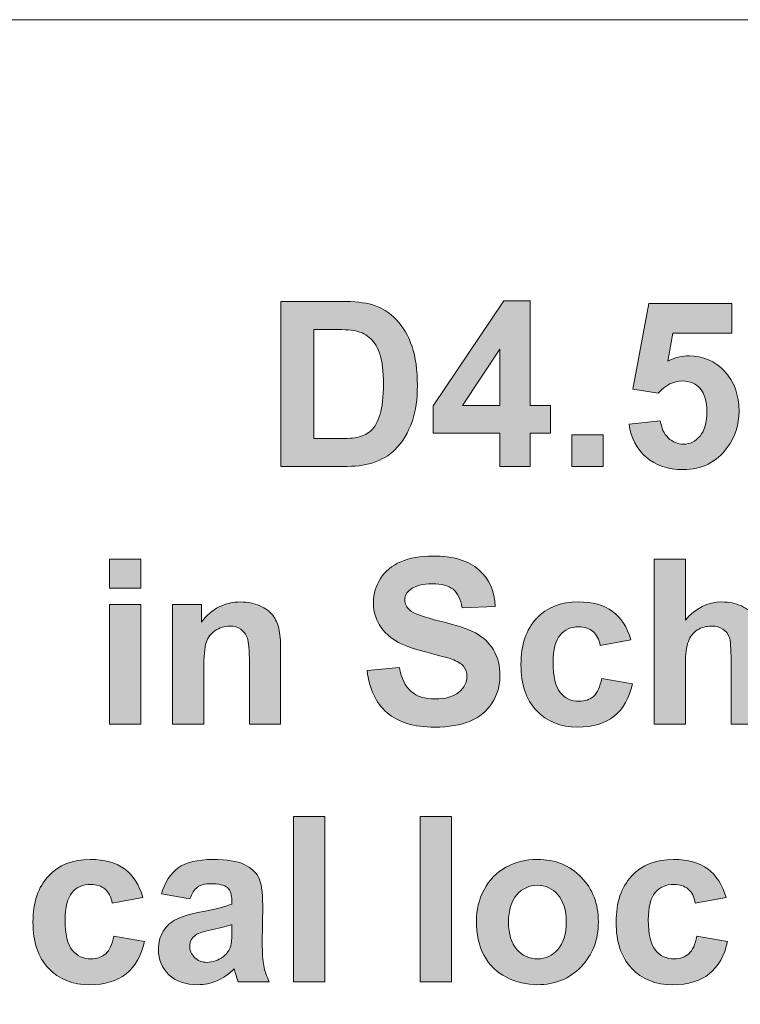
# Model space of a CAD drawing. Header units: millimetres. Extents: x 4 to 594, y -297 to -6.
# Tile 16 of 134: x 177 to 190, y -279 to -261. Entities that reach past the tile are written whole.
import ezdxf

# ---------------------------------------------------------------- set-up
doc = ezdxf.new("R2010")
doc.units = ezdxf.units.MM
doc.header["$MEASUREMENT"] = 0
doc.layers.add('Layer 1', color=7, linetype='Continuous', lineweight=0)

# ---------------------------------------------------------------- blocks, each defined once
blk = doc.blocks.new('Block_14')
at = {"layer": 'Layer 1', "true_color": 0x2c2a29, "transparency": 33554687}
h = blk.add_hatch(color=250, dxfattribs=at)
edge = h.paths.add_edge_path()
edge.add_spline(control_points=[(182.021, -266.834), (182.021, -266.834), (182.021, -268.841), (182.021, -268.841), (182.021, -268.841), (182.471, -268.841), (182.471, -268.841), (182.64, -268.841), (182.761, -268.831), (182.836, -268.812), (182.934, -268.787), (183.015, -268.745), (183.079, -268.686), (183.144, -268.626), (183.197, -268.529), (183.237, -268.394), (183.279, -268.258), (183.299, -268.072), (183.299, -267.838), (183.299, -267.604), (183.279, -267.425), (183.237, -267.299), (183.197, -267.174), (183.14, -267.076), (183.066, -267.006), (182.993, -266.936), (182.9, -266.888), (182.787, -266.863), (182.703, -266.844), (182.538, -266.834), (182.292, -266.834), (182.292, -266.834), (182.021, -266.834), (182.021, -266.834)], knot_values=[0, 0, 0, 0, 1, 1, 1, 2, 2, 2, 3, 3, 3, 4, 4, 4, 5, 5, 5, 6, 6, 6, 7, 7, 7, 8, 8, 8, 9, 9, 9, 10, 10, 10, 11, 11, 11, 11], degree=3, periodic=0)
edge = h.paths.add_edge_path()
edge.add_spline(control_points=[(181.413, -266.322), (181.413, -266.322), (182.518, -266.322), (182.518, -266.322), (182.767, -266.322), (182.957, -266.341), (183.088, -266.38), (183.263, -266.432), (183.414, -266.525), (183.539, -266.659), (183.665, -266.793), (183.76, -266.956), (183.825, -267.15), (183.89, -267.344), (183.923, -267.583), (183.923, -267.866), (183.923, -268.116), (183.892, -268.331), (183.831, -268.511), (183.756, -268.732), (183.649, -268.911), (183.51, -269.047), (183.406, -269.151), (183.264, -269.231), (183.086, -269.289), (182.952, -269.332), (182.774, -269.353), (182.551, -269.353), (182.551, -269.353), (181.413, -269.353), (181.413, -269.353), (181.413, -269.353), (181.413, -266.322), (181.413, -266.322), (181.413, -266.322), (181.413, -266.322), (181.413, -266.322)], knot_values=[0, 0, 0, 0, 1, 1, 1, 2, 2, 2, 3, 3, 3, 4, 4, 4, 5, 5, 5, 6, 6, 6, 7, 7, 7, 8, 8, 8, 9, 9, 9, 10, 10, 10, 11, 11, 11, 12, 12, 12, 12], degree=3, periodic=0)
h = blk.add_hatch(color=250, dxfattribs=at)
edge = h.paths.add_edge_path()
edge.add_spline(control_points=[(185.437, -268.235), (185.437, -268.235), (185.437, -267.2), (185.437, -267.2), (185.437, -267.2), (184.751, -268.235), (184.751, -268.235), (184.751, -268.235), (185.437, -268.235), (185.437, -268.235)], knot_values=[0, 0, 0, 0, 1, 1, 1, 2, 2, 2, 3, 3, 3, 3], degree=3, periodic=0)
edge = h.paths.add_edge_path()
edge.add_spline(control_points=[(185.437, -269.353), (185.437, -269.353), (185.437, -268.743), (185.437, -268.743), (185.437, -268.743), (184.213, -268.743), (184.213, -268.743), (184.213, -268.743), (184.213, -268.238), (184.213, -268.238), (184.213, -268.238), (185.51, -266.309), (185.51, -266.309), (185.51, -266.309), (185.994, -266.309), (185.994, -266.309), (185.994, -266.309), (185.994, -268.235), (185.994, -268.235), (185.994, -268.235), (186.367, -268.235), (186.367, -268.235), (186.367, -268.235), (186.367, -268.743), (186.367, -268.743), (186.367, -268.743), (185.994, -268.743), (185.994, -268.743), (185.994, -268.743), (185.994, -269.353), (185.994, -269.353), (185.994, -269.353), (185.437, -269.353), (185.437, -269.353), (185.437, -269.353), (185.437, -269.353), (185.437, -269.353)], knot_values=[0, 0, 0, 0, 1, 1, 1, 2, 2, 2, 3, 3, 3, 4, 4, 4, 5, 5, 5, 6, 6, 6, 7, 7, 7, 8, 8, 8, 9, 9, 9, 10, 10, 10, 11, 11, 11, 12, 12, 12, 12], degree=3, periodic=0)
h = blk.add_hatch(color=250, dxfattribs=at)
edge = h.paths.add_edge_path()
edge.add_spline(control_points=[(187.812, -268.575), (187.812, -268.575), (188.386, -268.515), (188.386, -268.515), (188.403, -268.646), (188.451, -268.751), (188.532, -268.827), (188.613, -268.904), (188.706, -268.942), (188.811, -268.942), (188.931, -268.942), (189.033, -268.893), (189.116, -268.794), (189.199, -268.694), (189.241, -268.544), (189.241, -268.345), (189.241, -268.157), (189.2, -268.017), (189.117, -267.923), (189.034, -267.829), (188.927, -267.782), (188.794, -267.782), (188.629, -267.782), (188.48, -267.856), (188.349, -268.003), (188.349, -268.003), (187.884, -267.935), (187.884, -267.935), (187.884, -267.935), (188.177, -266.36), (188.177, -266.36), (188.177, -266.36), (189.698, -266.36), (189.698, -266.36), (189.698, -266.36), (189.698, -266.902), (189.698, -266.902), (189.698, -266.902), (188.613, -266.902), (188.613, -266.902), (188.613, -266.902), (188.523, -267.418), (188.523, -267.418), (188.65, -267.354), (188.782, -267.321), (188.916, -267.321), (189.171, -267.321), (189.388, -267.415), (189.565, -267.603), (189.743, -267.791), (189.832, -268.035), (189.832, -268.336), (189.832, -268.586), (189.76, -268.809), (189.617, -269.006), (189.421, -269.274), (189.15, -269.408), (188.804, -269.408), (188.527, -269.408), (188.301, -269.333), (188.126, -269.182), (187.951, -269.031), (187.847, -268.83), (187.812, -268.575)], knot_values=[0, 0, 0, 0, 1, 1, 1, 2, 2, 2, 3, 3, 3, 4, 4, 4, 5, 5, 5, 6, 6, 6, 7, 7, 7, 8, 8, 8, 9, 9, 9, 10, 10, 10, 11, 11, 11, 12, 12, 12, 13, 13, 13, 14, 14, 14, 15, 15, 15, 16, 16, 16, 17, 17, 17, 18, 18, 18, 19, 19, 19, 20, 20, 20, 21, 21, 21, 21], degree=3, periodic=0)
for points in [[(186.761, -269.353), (186.761, -268.773), (187.335, -268.773), (187.335, -269.353)], [(181.647, -278.812), (181.647, -275.781), (182.222, -275.781), (182.222, -278.812)], [(183.976, -278.812), (183.976, -275.781), (184.55, -275.781), (184.55, -278.812)]]:
    blk.add_hatch(color=250, dxfattribs=at).paths.add_polyline_path(points)
h = blk.add_hatch(color=250, dxfattribs=at)
edge = h.paths.add_edge_path()
edge.add_spline(control_points=[(178.268, -274.082), (178.268, -274.082), (178.268, -271.885), (178.268, -271.885), (178.268, -271.885), (178.842, -271.885), (178.842, -271.885), (178.842, -271.885), (178.842, -274.082), (178.842, -274.082), (178.842, -274.082), (178.268, -274.082), (178.268, -274.082)], knot_values=[0, 0, 0, 0, 1, 1, 1, 2, 2, 2, 3, 3, 3, 4, 4, 4, 4], degree=3, periodic=0)
edge = h.paths.add_edge_path()
edge.add_spline(control_points=[(178.268, -271.589), (178.268, -271.589), (178.268, -271.051), (178.268, -271.051), (178.268, -271.051), (178.842, -271.051), (178.842, -271.051), (178.842, -271.051), (178.842, -271.589), (178.842, -271.589), (178.842, -271.589), (178.268, -271.589), (178.268, -271.589), (178.268, -271.589), (178.268, -271.589), (178.268, -271.589)], knot_values=[0, 0, 0, 0, 1, 1, 1, 2, 2, 2, 3, 3, 3, 4, 4, 4, 5, 5, 5, 5], degree=3, periodic=0)
h = blk.add_hatch(color=250, dxfattribs=at)
edge = h.paths.add_edge_path()
edge.add_spline(control_points=[(183.001, -273.1), (183.001, -273.1), (183.592, -273.041), (183.592, -273.041), (183.628, -273.241), (183.699, -273.387), (183.807, -273.481), (183.916, -273.574), (184.061, -273.621), (184.245, -273.621), (184.439, -273.621), (184.586, -273.579), (184.684, -273.496), (184.783, -273.413), (184.833, -273.315), (184.833, -273.204), (184.833, -273.132), (184.812, -273.071), (184.77, -273.02), (184.729, -272.97), (184.657, -272.927), (184.553, -272.89), (184.483, -272.865), (184.322, -272.821), (184.071, -272.757), (183.747, -272.675), (183.52, -272.575), (183.39, -272.456), (183.206, -272.289), (183.114, -272.085), (183.114, -271.844), (183.114, -271.69), (183.158, -271.544), (183.244, -271.41), (183.33, -271.275), (183.455, -271.173), (183.617, -271.102), (183.78, -271.032), (183.976, -270.996), (184.206, -270.996), (184.581, -270.996), (184.864, -271.08), (185.053, -271.249), (185.243, -271.417), (185.342, -271.642), (185.352, -271.923), (185.352, -271.923), (184.745, -271.945), (184.745, -271.945), (184.719, -271.788), (184.664, -271.676), (184.579, -271.607), (184.494, -271.539), (184.367, -271.504), (184.198, -271.504), (184.024, -271.504), (183.887, -271.541), (183.788, -271.614), (183.725, -271.662), (183.693, -271.724), (183.693, -271.803), (183.693, -271.875), (183.723, -271.937), (183.783, -271.988), (183.859, -272.053), (184.044, -272.121), (184.338, -272.191), (184.632, -272.261), (184.849, -272.335), (184.99, -272.409), (185.131, -272.485), (185.241, -272.587), (185.321, -272.718), (185.4, -272.848), (185.44, -273.009), (185.44, -273.2), (185.44, -273.374), (185.393, -273.537), (185.297, -273.689), (185.201, -273.84), (185.067, -273.953), (184.892, -274.027), (184.717, -274.101), (184.499, -274.137), (184.239, -274.137), (183.86, -274.137), (183.569, -274.049), (183.365, -273.872), (183.162, -273.696), (183.041, -273.438), (183.001, -273.1)], knot_values=[0, 0, 0, 0, 1, 1, 1, 2, 2, 2, 3, 3, 3, 4, 4, 4, 5, 5, 5, 6, 6, 6, 7, 7, 7, 8, 8, 8, 9, 9, 9, 10, 10, 10, 11, 11, 11, 12, 12, 12, 13, 13, 13, 14, 14, 14, 15, 15, 15, 16, 16, 16, 17, 17, 17, 18, 18, 18, 19, 19, 19, 20, 20, 20, 21, 21, 21, 22, 22, 22, 23, 23, 23, 24, 24, 24, 25, 25, 25, 26, 26, 26, 27, 27, 27, 28, 28, 28, 29, 29, 29, 30, 30, 30, 30], degree=3, periodic=0)
h = blk.add_hatch(color=250, dxfattribs=at)
edge = h.paths.add_edge_path()
edge.add_spline(control_points=[(188.847, -271.051), (188.847, -271.051), (188.847, -272.175), (188.847, -272.175), (189.034, -271.951), (189.257, -271.839), (189.516, -271.839), (189.65, -271.839), (189.77, -271.863), (189.877, -271.913), (189.984, -271.963), (190.064, -272.026), (190.119, -272.103), (190.173, -272.18), (190.21, -272.266), (190.229, -272.359), (190.25, -272.453), (190.26, -272.599), (190.26, -272.795), (190.26, -272.795), (190.26, -274.082), (190.26, -274.082), (190.26, -274.082), (189.686, -274.082), (189.686, -274.082), (189.686, -274.082), (189.686, -272.924), (189.686, -272.924), (189.686, -272.694), (189.674, -272.548), (189.653, -272.486), (189.63, -272.424), (189.591, -272.374), (189.535, -272.338), (189.48, -272.302), (189.41, -272.283), (189.325, -272.283), (189.229, -272.283), (189.143, -272.306), (189.067, -272.354), (188.991, -272.4), (188.935, -272.471), (188.901, -272.565), (188.865, -272.659), (188.847, -272.799), (188.847, -272.983), (188.847, -272.983), (188.847, -274.082), (188.847, -274.082), (188.847, -274.082), (188.273, -274.082), (188.273, -274.082), (188.273, -274.082), (188.273, -271.051), (188.273, -271.051), (188.273, -271.051), (188.847, -271.051), (188.847, -271.051)], knot_values=[0, 0, 0, 0, 1, 1, 1, 2, 2, 2, 3, 3, 3, 4, 4, 4, 5, 5, 5, 6, 6, 6, 7, 7, 7, 8, 8, 8, 9, 9, 9, 10, 10, 10, 11, 11, 11, 12, 12, 12, 13, 13, 13, 14, 14, 14, 15, 15, 15, 16, 16, 16, 17, 17, 17, 18, 18, 18, 19, 19, 19, 19], degree=3, periodic=0)
h = blk.add_hatch(color=250, dxfattribs=at)
edge = h.paths.add_edge_path()
edge.add_spline(control_points=[(181.411, -274.082), (181.411, -274.082), (180.837, -274.082), (180.837, -274.082), (180.837, -274.082), (180.837, -272.963), (180.837, -272.963), (180.837, -272.726), (180.824, -272.572), (180.799, -272.503), (180.774, -272.433), (180.734, -272.38), (180.679, -272.341), (180.623, -272.302), (180.556, -272.283), (180.477, -272.283), (180.377, -272.283), (180.287, -272.311), (180.207, -272.366), (180.127, -272.421), (180.072, -272.494), (180.043, -272.584), (180.013, -272.675), (179.998, -272.843), (179.998, -273.089), (179.998, -273.089), (179.998, -274.082), (179.998, -274.082), (179.998, -274.082), (179.424, -274.082), (179.424, -274.082), (179.424, -274.082), (179.424, -271.885), (179.424, -271.885), (179.424, -271.885), (179.956, -271.885), (179.956, -271.885), (179.956, -271.885), (179.956, -272.208), (179.956, -272.208), (180.147, -271.961), (180.387, -271.839), (180.677, -271.839), (180.804, -271.839), (180.92, -271.862), (181.026, -271.908), (181.132, -271.954), (181.211, -272.013), (181.265, -272.084), (181.32, -272.156), (181.357, -272.237), (181.378, -272.328), (181.4, -272.419), (181.411, -272.549), (181.411, -272.719), (181.411, -272.719), (181.411, -274.082), (181.411, -274.082)], knot_values=[0, 0, 0, 0, 1, 1, 1, 2, 2, 2, 3, 3, 3, 4, 4, 4, 5, 5, 5, 6, 6, 6, 7, 7, 7, 8, 8, 8, 9, 9, 9, 10, 10, 10, 11, 11, 11, 12, 12, 12, 13, 13, 13, 14, 14, 14, 15, 15, 15, 16, 16, 16, 17, 17, 17, 18, 18, 18, 19, 19, 19, 19], degree=3, periodic=0)
h = blk.add_hatch(color=250, dxfattribs=at)
edge = h.paths.add_edge_path()
edge.add_spline(control_points=[(187.845, -272.537), (187.845, -272.537), (187.28, -272.639), (187.28, -272.639), (187.261, -272.525), (187.218, -272.44), (187.15, -272.382), (187.082, -272.325), (186.995, -272.296), (186.887, -272.296), (186.744, -272.296), (186.629, -272.346), (186.544, -272.446), (186.459, -272.546), (186.416, -272.714), (186.416, -272.949), (186.416, -273.21), (186.46, -273.394), (186.546, -273.502), (186.633, -273.61), (186.749, -273.663), (186.894, -273.663), (187.003, -273.663), (187.093, -273.632), (187.162, -273.569), (187.231, -273.506), (187.28, -273.398), (187.309, -273.244), (187.309, -273.244), (187.875, -273.342), (187.875, -273.342), (187.816, -273.604), (187.703, -273.802), (187.537, -273.936), (187.371, -274.07), (187.148, -274.137), (186.868, -274.137), (186.551, -274.137), (186.298, -274.036), (186.109, -273.833), (185.92, -273.63), (185.826, -273.349), (185.826, -272.99), (185.826, -272.627), (185.921, -272.345), (186.11, -272.142), (186.299, -271.94), (186.555, -271.839), (186.879, -271.839), (187.143, -271.839), (187.353, -271.897), (187.509, -272.012), (187.665, -272.127), (187.777, -272.302), (187.845, -272.537)], knot_values=[0, 0, 0, 0, 1, 1, 1, 2, 2, 2, 3, 3, 3, 4, 4, 4, 5, 5, 5, 6, 6, 6, 7, 7, 7, 8, 8, 8, 9, 9, 9, 10, 10, 10, 11, 11, 11, 12, 12, 12, 13, 13, 13, 14, 14, 14, 15, 15, 15, 16, 16, 16, 17, 17, 17, 18, 18, 18, 18], degree=3, periodic=0)
h = blk.add_hatch(color=250, dxfattribs=at)
edge = h.paths.add_edge_path()
edge.add_spline(control_points=[(178.88, -277.266), (178.88, -277.266), (178.315, -277.368), (178.315, -277.368), (178.296, -277.255), (178.253, -277.169), (178.185, -277.111), (178.117, -277.054), (178.03, -277.025), (177.922, -277.025), (177.779, -277.025), (177.665, -277.075), (177.579, -277.175), (177.494, -277.276), (177.452, -277.443), (177.452, -277.678), (177.452, -277.939), (177.495, -278.123), (177.581, -278.231), (177.668, -278.339), (177.784, -278.393), (177.929, -278.393), (178.038, -278.393), (178.128, -278.361), (178.197, -278.298), (178.267, -278.235), (178.316, -278.127), (178.344, -277.973), (178.344, -277.973), (178.91, -278.071), (178.91, -278.071), (178.851, -278.333), (178.739, -278.532), (178.573, -278.666), (178.406, -278.8), (178.184, -278.867), (177.904, -278.867), (177.586, -278.867), (177.333, -278.765), (177.144, -278.563), (176.955, -278.359), (176.861, -278.079), (176.861, -277.719), (176.861, -277.356), (176.956, -277.074), (177.145, -276.871), (177.334, -276.669), (177.591, -276.568), (177.914, -276.568), (178.178, -276.568), (178.388, -276.626), (178.545, -276.741), (178.7, -276.856), (178.812, -277.031), (178.88, -277.266)], knot_values=[0, 0, 0, 0, 1, 1, 1, 2, 2, 2, 3, 3, 3, 4, 4, 4, 5, 5, 5, 6, 6, 6, 7, 7, 7, 8, 8, 8, 9, 9, 9, 10, 10, 10, 11, 11, 11, 12, 12, 12, 13, 13, 13, 14, 14, 14, 15, 15, 15, 16, 16, 16, 17, 17, 17, 18, 18, 18, 18], degree=3, periodic=0)
h = blk.add_hatch(color=250, dxfattribs=at)
edge = h.paths.add_edge_path()
edge.add_spline(control_points=[(180.515, -277.762), (180.442, -277.786), (180.325, -277.816), (180.165, -277.851), (180.006, -277.885), (179.901, -277.919), (179.853, -277.952), (179.778, -278.006), (179.74, -278.074), (179.74, -278.156), (179.74, -278.238), (179.77, -278.308), (179.83, -278.367), (179.89, -278.426), (179.967, -278.456), (180.059, -278.456), (180.163, -278.456), (180.262, -278.421), (180.356, -278.353), (180.425, -278.3), (180.471, -278.237), (180.493, -278.16), (180.508, -278.111), (180.515, -278.016), (180.515, -277.878), (180.515, -277.878), (180.515, -277.762), (180.515, -277.762)], knot_values=[0, 0, 0, 0, 1, 1, 1, 2, 2, 2, 3, 3, 3, 4, 4, 4, 5, 5, 5, 6, 6, 6, 7, 7, 7, 8, 8, 8, 9, 9, 9, 9], degree=3, periodic=0)
edge = h.paths.add_edge_path()
edge.add_spline(control_points=[(179.744, -277.292), (179.744, -277.292), (179.225, -277.199), (179.225, -277.199), (179.283, -276.984), (179.385, -276.826), (179.528, -276.723), (179.671, -276.62), (179.884, -276.568), (180.166, -276.568), (180.423, -276.568), (180.614, -276.598), (180.739, -276.66), (180.865, -276.721), (180.953, -276.799), (181.004, -276.893), (181.055, -276.988), (181.081, -277.161), (181.081, -277.413), (181.081, -277.413), (181.073, -278.091), (181.073, -278.091), (181.073, -278.283), (181.082, -278.426), (181.1, -278.517), (181.118, -278.609), (181.152, -278.707), (181.203, -278.812), (181.203, -278.812), (180.633, -278.812), (180.633, -278.812), (180.618, -278.774), (180.599, -278.717), (180.577, -278.642), (180.568, -278.608), (180.562, -278.585), (180.557, -278.575), (180.459, -278.672), (180.355, -278.745), (180.243, -278.793), (180.131, -278.842), (180.013, -278.867), (179.886, -278.867), (179.663, -278.867), (179.487, -278.805), (179.359, -278.683), (179.23, -278.56), (179.166, -278.405), (179.166, -278.218), (179.166, -278.094), (179.195, -277.983), (179.254, -277.886), (179.313, -277.789), (179.394, -277.715), (179.501, -277.663), (179.606, -277.612), (179.758, -277.566), (179.957, -277.528), (180.225, -277.477), (180.412, -277.429), (180.515, -277.385), (180.515, -277.385), (180.515, -277.326), (180.515, -277.326), (180.515, -277.214), (180.488, -277.133), (180.434, -277.084), (180.378, -277.036), (180.275, -277.012), (180.124, -277.012), (180.021, -277.012), (179.941, -277.033), (179.884, -277.075), (179.826, -277.116), (179.78, -277.188), (179.744, -277.292), (179.744, -277.292), (179.744, -277.292), (179.744, -277.292)], knot_values=[0, 0, 0, 0, 1, 1, 1, 2, 2, 2, 3, 3, 3, 4, 4, 4, 5, 5, 5, 6, 6, 6, 7, 7, 7, 8, 8, 8, 9, 9, 9, 10, 10, 10, 11, 11, 11, 12, 12, 12, 13, 13, 13, 14, 14, 14, 15, 15, 15, 16, 16, 16, 17, 17, 17, 18, 18, 18, 19, 19, 19, 20, 20, 20, 21, 21, 21, 22, 22, 22, 23, 23, 23, 24, 24, 24, 25, 25, 25, 26, 26, 26, 26], degree=3, periodic=0)
h = blk.add_hatch(color=250, dxfattribs=at)
edge = h.paths.add_edge_path()
edge.add_spline(control_points=[(185.597, -277.717), (185.597, -277.935), (185.648, -278.103), (185.75, -278.218), (185.853, -278.335), (185.978, -278.393), (186.128, -278.393), (186.278, -278.393), (186.404, -278.335), (186.505, -278.218), (186.606, -278.103), (186.657, -277.934), (186.657, -277.713), (186.657, -277.498), (186.606, -277.332), (186.505, -277.216), (186.404, -277.1), (186.278, -277.042), (186.128, -277.042), (185.978, -277.042), (185.853, -277.1), (185.75, -277.216), (185.648, -277.332), (185.597, -277.499), (185.597, -277.717)], knot_values=[0, 0, 0, 0, 1, 1, 1, 2, 2, 2, 3, 3, 3, 4, 4, 4, 5, 5, 5, 6, 6, 6, 7, 7, 7, 8, 8, 8, 8], degree=3, periodic=0)
edge = h.paths.add_edge_path()
edge.add_spline(control_points=[(185.006, -277.686), (185.006, -277.493), (185.053, -277.306), (185.147, -277.125), (185.241, -276.944), (185.375, -276.806), (185.547, -276.711), (185.72, -276.616), (185.912, -276.568), (186.125, -276.568), (186.454, -276.568), (186.723, -276.676), (186.933, -276.892), (187.143, -277.108), (187.248, -277.381), (187.248, -277.711), (187.248, -278.044), (187.142, -278.32), (186.93, -278.539), (186.718, -278.757), (186.451, -278.867), (186.129, -278.867), (185.93, -278.867), (185.74, -278.821), (185.559, -278.73), (185.379, -278.639), (185.241, -278.505), (185.147, -278.329), (185.053, -278.153), (185.006, -277.939), (185.006, -277.686), (185.006, -277.686), (185.006, -277.686), (185.006, -277.686)], knot_values=[0, 0, 0, 0, 1, 1, 1, 2, 2, 2, 3, 3, 3, 4, 4, 4, 5, 5, 5, 6, 6, 6, 7, 7, 7, 8, 8, 8, 9, 9, 9, 10, 10, 10, 11, 11, 11, 11], degree=3, periodic=0)
h = blk.add_hatch(color=250, dxfattribs=at)
edge = h.paths.add_edge_path()
edge.add_spline(control_points=[(189.594, -277.266), (189.594, -277.266), (189.028, -277.368), (189.028, -277.368), (189.009, -277.255), (188.966, -277.169), (188.898, -277.111), (188.83, -277.054), (188.743, -277.025), (188.635, -277.025), (188.492, -277.025), (188.378, -277.075), (188.292, -277.175), (188.207, -277.276), (188.165, -277.443), (188.165, -277.678), (188.165, -277.939), (188.208, -278.123), (188.295, -278.231), (188.381, -278.339), (188.497, -278.393), (188.643, -278.393), (188.751, -278.393), (188.841, -278.361), (188.91, -278.298), (188.98, -278.235), (189.029, -278.127), (189.057, -277.973), (189.057, -277.973), (189.623, -278.071), (189.623, -278.071), (189.564, -278.333), (189.452, -278.532), (189.286, -278.666), (189.12, -278.8), (188.897, -278.867), (188.617, -278.867), (188.3, -278.867), (188.046, -278.765), (187.858, -278.563), (187.668, -278.359), (187.574, -278.079), (187.574, -277.719), (187.574, -277.356), (187.669, -277.074), (187.858, -276.871), (188.047, -276.669), (188.304, -276.568), (188.627, -276.568), (188.891, -276.568), (189.101, -276.626), (189.258, -276.741), (189.413, -276.856), (189.525, -277.031), (189.594, -277.266)], knot_values=[0, 0, 0, 0, 1, 1, 1, 2, 2, 2, 3, 3, 3, 4, 4, 4, 5, 5, 5, 6, 6, 6, 7, 7, 7, 8, 8, 8, 9, 9, 9, 10, 10, 10, 11, 11, 11, 12, 12, 12, 13, 13, 13, 14, 14, 14, 15, 15, 15, 16, 16, 16, 17, 17, 17, 18, 18, 18, 18], degree=3, periodic=0)
at = {"layer": 'Layer 1'}
for points in [[(186.761, -269.353), (186.761, -268.773), (187.335, -268.773), (187.335, -269.353)], [(181.647, -278.812), (181.647, -275.781), (182.222, -275.781), (182.222, -278.812)], [(183.976, -278.812), (183.976, -275.781), (184.55, -275.781), (184.55, -278.812)]]:
    blk.add_lwpolyline(points, close=True, dxfattribs=at)
at = {"layer": 'Layer 1', "color": 242, "lineweight": 0, "true_color": 0xe32227}
blk.add_open_spline([(119.338, -261.149), (119.338, -261.149), (226.391, -261.149), (226.391, -261.149), (228.041, -261.149), (229.391, -262.499), (229.391, -264.149), (229.391, -264.149), (229.391, -294.149), (229.391, -294.149), (229.391, -295.799), (228.041, -297.149), (226.391, -297.149), (226.391, -297.149), (119.338, -297.149), (119.338, -297.149), (117.688, -297.149), (116.338, -295.799), (116.338, -294.149), (116.338, -294.149), (116.338, -264.149), (116.338, -264.149), (116.338, -262.499), (117.688, -261.149), (119.338, -261.149)], degree=3, knots=[0, 0, 0, 0, 1, 1, 1, 2, 2, 2, 3, 3, 3, 4, 4, 4, 5, 5, 5, 6, 6, 6, 7, 7, 7, 8, 8, 8, 8], dxfattribs=at)
at = {"layer": 'Layer 1'}
for points, knots in [([(181.413, -266.322), (181.413, -266.322), (182.518, -266.322), (182.518, -266.322), (182.767, -266.322), (182.957, -266.341), (183.088, -266.38), (183.263, -266.432), (183.414, -266.525), (183.539, -266.659), (183.665, -266.793), (183.76, -266.956), (183.825, -267.15), (183.89, -267.344), (183.923, -267.583), (183.923, -267.866), (183.923, -268.116), (183.892, -268.331), (183.831, -268.511), (183.756, -268.732), (183.649, -268.911), (183.51, -269.047), (183.406, -269.151), (183.264, -269.231), (183.086, -269.289), (182.952, -269.332), (182.774, -269.353), (182.551, -269.353), (182.551, -269.353), (181.413, -269.353), (181.413, -269.353), (181.413, -269.353), (181.413, -266.322), (181.413, -266.322), (181.413, -266.322), (181.413, -266.322), (181.413, -266.322)], [0, 0, 0, 0, 1, 1, 1, 2, 2, 2, 3, 3, 3, 4, 4, 4, 5, 5, 5, 6, 6, 6, 7, 7, 7, 8, 8, 8, 9, 9, 9, 10, 10, 10, 11, 11, 11, 12, 12, 12, 12]), ([(185.437, -269.353), (185.437, -269.353), (185.437, -268.743), (185.437, -268.743), (185.437, -268.743), (184.213, -268.743), (184.213, -268.743), (184.213, -268.743), (184.213, -268.238), (184.213, -268.238), (184.213, -268.238), (185.51, -266.309), (185.51, -266.309), (185.51, -266.309), (185.994, -266.309), (185.994, -266.309), (185.994, -266.309), (185.994, -268.235), (185.994, -268.235), (185.994, -268.235), (186.367, -268.235), (186.367, -268.235), (186.367, -268.235), (186.367, -268.743), (186.367, -268.743), (186.367, -268.743), (185.994, -268.743), (185.994, -268.743), (185.994, -268.743), (185.994, -269.353), (185.994, -269.353), (185.994, -269.353), (185.437, -269.353), (185.437, -269.353), (185.437, -269.353), (185.437, -269.353), (185.437, -269.353)], [0, 0, 0, 0, 1, 1, 1, 2, 2, 2, 3, 3, 3, 4, 4, 4, 5, 5, 5, 6, 6, 6, 7, 7, 7, 8, 8, 8, 9, 9, 9, 10, 10, 10, 11, 11, 11, 12, 12, 12, 12]), ([(187.812, -268.575), (187.812, -268.575), (188.386, -268.515), (188.386, -268.515), (188.403, -268.646), (188.451, -268.751), (188.532, -268.827), (188.613, -268.904), (188.706, -268.942), (188.811, -268.942), (188.931, -268.942), (189.033, -268.893), (189.116, -268.794), (189.199, -268.694), (189.241, -268.544), (189.241, -268.345), (189.241, -268.157), (189.2, -268.017), (189.117, -267.923), (189.034, -267.829), (188.927, -267.782), (188.794, -267.782), (188.629, -267.782), (188.48, -267.856), (188.349, -268.003), (188.349, -268.003), (187.884, -267.935), (187.884, -267.935), (187.884, -267.935), (188.177, -266.36), (188.177, -266.36), (188.177, -266.36), (189.698, -266.36), (189.698, -266.36), (189.698, -266.36), (189.698, -266.902), (189.698, -266.902), (189.698, -266.902), (188.613, -266.902), (188.613, -266.902), (188.613, -266.902), (188.523, -267.418), (188.523, -267.418), (188.65, -267.354), (188.782, -267.321), (188.916, -267.321), (189.171, -267.321), (189.388, -267.415), (189.565, -267.603), (189.743, -267.791), (189.832, -268.035), (189.832, -268.336), (189.832, -268.586), (189.76, -268.809), (189.617, -269.006), (189.421, -269.274), (189.15, -269.408), (188.804, -269.408), (188.527, -269.408), (188.301, -269.333), (188.126, -269.182), (187.951, -269.031), (187.847, -268.83), (187.812, -268.575)], [0, 0, 0, 0, 1, 1, 1, 2, 2, 2, 3, 3, 3, 4, 4, 4, 5, 5, 5, 6, 6, 6, 7, 7, 7, 8, 8, 8, 9, 9, 9, 10, 10, 10, 11, 11, 11, 12, 12, 12, 13, 13, 13, 14, 14, 14, 15, 15, 15, 16, 16, 16, 17, 17, 17, 18, 18, 18, 19, 19, 19, 20, 20, 20, 21, 21, 21, 21]), ([(182.021, -266.834), (182.021, -266.834), (182.021, -268.841), (182.021, -268.841), (182.021, -268.841), (182.471, -268.841), (182.471, -268.841), (182.64, -268.841), (182.761, -268.831), (182.836, -268.812), (182.934, -268.787), (183.015, -268.745), (183.079, -268.686), (183.144, -268.626), (183.197, -268.529), (183.237, -268.394), (183.279, -268.258), (183.299, -268.072), (183.299, -267.838), (183.299, -267.604), (183.279, -267.425), (183.237, -267.299), (183.197, -267.174), (183.14, -267.076), (183.066, -267.006), (182.993, -266.936), (182.9, -266.888), (182.787, -266.863), (182.703, -266.844), (182.538, -266.834), (182.292, -266.834), (182.292, -266.834), (182.021, -266.834), (182.021, -266.834)], [0, 0, 0, 0, 1, 1, 1, 2, 2, 2, 3, 3, 3, 4, 4, 4, 5, 5, 5, 6, 6, 6, 7, 7, 7, 8, 8, 8, 9, 9, 9, 10, 10, 10, 11, 11, 11, 11]), ([(185.437, -268.235), (185.437, -268.235), (185.437, -267.2), (185.437, -267.2), (185.437, -267.2), (184.751, -268.235), (184.751, -268.235), (184.751, -268.235), (185.437, -268.235), (185.437, -268.235)], [0, 0, 0, 0, 1, 1, 1, 2, 2, 2, 3, 3, 3, 3]), ([(178.268, -271.589), (178.268, -271.589), (178.268, -271.051), (178.268, -271.051), (178.268, -271.051), (178.842, -271.051), (178.842, -271.051), (178.842, -271.051), (178.842, -271.589), (178.842, -271.589), (178.842, -271.589), (178.268, -271.589), (178.268, -271.589), (178.268, -271.589), (178.268, -271.589), (178.268, -271.589)], [0, 0, 0, 0, 1, 1, 1, 2, 2, 2, 3, 3, 3, 4, 4, 4, 5, 5, 5, 5]), ([(183.001, -273.1), (183.001, -273.1), (183.592, -273.041), (183.592, -273.041), (183.628, -273.241), (183.699, -273.387), (183.807, -273.481), (183.916, -273.574), (184.061, -273.621), (184.245, -273.621), (184.439, -273.621), (184.586, -273.579), (184.684, -273.496), (184.783, -273.413), (184.833, -273.315), (184.833, -273.204), (184.833, -273.132), (184.812, -273.071), (184.77, -273.02), (184.729, -272.97), (184.657, -272.927), (184.553, -272.89), (184.483, -272.865), (184.322, -272.821), (184.071, -272.757), (183.747, -272.675), (183.52, -272.575), (183.39, -272.456), (183.206, -272.289), (183.114, -272.085), (183.114, -271.844), (183.114, -271.69), (183.158, -271.544), (183.244, -271.41), (183.33, -271.275), (183.455, -271.173), (183.617, -271.102), (183.78, -271.032), (183.976, -270.996), (184.206, -270.996), (184.581, -270.996), (184.864, -271.08), (185.053, -271.249), (185.243, -271.417), (185.342, -271.642), (185.352, -271.923), (185.352, -271.923), (184.745, -271.945), (184.745, -271.945), (184.719, -271.788), (184.664, -271.676), (184.579, -271.607), (184.494, -271.539), (184.367, -271.504), (184.198, -271.504), (184.024, -271.504), (183.887, -271.541), (183.788, -271.614), (183.725, -271.662), (183.693, -271.724), (183.693, -271.803), (183.693, -271.875), (183.723, -271.937), (183.783, -271.988), (183.859, -272.053), (184.044, -272.121), (184.338, -272.191), (184.632, -272.261), (184.849, -272.335), (184.99, -272.409), (185.131, -272.485), (185.241, -272.587), (185.321, -272.718), (185.4, -272.848), (185.44, -273.009), (185.44, -273.2), (185.44, -273.374), (185.393, -273.537), (185.297, -273.689), (185.201, -273.84), (185.067, -273.953), (184.892, -274.027), (184.717, -274.101), (184.499, -274.137), (184.239, -274.137), (183.86, -274.137), (183.569, -274.049), (183.365, -273.872), (183.162, -273.696), (183.041, -273.438), (183.001, -273.1)], [0, 0, 0, 0, 1, 1, 1, 2, 2, 2, 3, 3, 3, 4, 4, 4, 5, 5, 5, 6, 6, 6, 7, 7, 7, 8, 8, 8, 9, 9, 9, 10, 10, 10, 11, 11, 11, 12, 12, 12, 13, 13, 13, 14, 14, 14, 15, 15, 15, 16, 16, 16, 17, 17, 17, 18, 18, 18, 19, 19, 19, 20, 20, 20, 21, 21, 21, 22, 22, 22, 23, 23, 23, 24, 24, 24, 25, 25, 25, 26, 26, 26, 27, 27, 27, 28, 28, 28, 29, 29, 29, 30, 30, 30, 30]), ([(188.847, -271.051), (188.847, -271.051), (188.847, -272.175), (188.847, -272.175), (189.034, -271.951), (189.257, -271.839), (189.516, -271.839), (189.65, -271.839), (189.77, -271.863), (189.877, -271.913), (189.984, -271.963), (190.064, -272.026), (190.119, -272.103), (190.173, -272.18), (190.21, -272.266), (190.229, -272.359), (190.25, -272.453), (190.26, -272.599), (190.26, -272.795), (190.26, -272.795), (190.26, -274.082), (190.26, -274.082), (190.26, -274.082), (189.686, -274.082), (189.686, -274.082), (189.686, -274.082), (189.686, -272.924), (189.686, -272.924), (189.686, -272.694), (189.674, -272.548), (189.653, -272.486), (189.63, -272.424), (189.591, -272.374), (189.535, -272.338), (189.48, -272.302), (189.41, -272.283), (189.325, -272.283), (189.229, -272.283), (189.143, -272.306), (189.067, -272.354), (188.991, -272.4), (188.935, -272.471), (188.901, -272.565), (188.865, -272.659), (188.847, -272.799), (188.847, -272.983), (188.847, -272.983), (188.847, -274.082), (188.847, -274.082), (188.847, -274.082), (188.273, -274.082), (188.273, -274.082), (188.273, -274.082), (188.273, -271.051), (188.273, -271.051), (188.273, -271.051), (188.847, -271.051), (188.847, -271.051)], [0, 0, 0, 0, 1, 1, 1, 2, 2, 2, 3, 3, 3, 4, 4, 4, 5, 5, 5, 6, 6, 6, 7, 7, 7, 8, 8, 8, 9, 9, 9, 10, 10, 10, 11, 11, 11, 12, 12, 12, 13, 13, 13, 14, 14, 14, 15, 15, 15, 16, 16, 16, 17, 17, 17, 18, 18, 18, 19, 19, 19, 19]), ([(178.268, -274.082), (178.268, -274.082), (178.268, -271.885), (178.268, -271.885), (178.268, -271.885), (178.842, -271.885), (178.842, -271.885), (178.842, -271.885), (178.842, -274.082), (178.842, -274.082), (178.842, -274.082), (178.268, -274.082), (178.268, -274.082)], [0, 0, 0, 0, 1, 1, 1, 2, 2, 2, 3, 3, 3, 4, 4, 4, 4]), ([(181.411, -274.082), (181.411, -274.082), (180.837, -274.082), (180.837, -274.082), (180.837, -274.082), (180.837, -272.963), (180.837, -272.963), (180.837, -272.726), (180.824, -272.572), (180.799, -272.503), (180.774, -272.433), (180.734, -272.38), (180.679, -272.341), (180.623, -272.302), (180.556, -272.283), (180.477, -272.283), (180.377, -272.283), (180.287, -272.311), (180.207, -272.366), (180.127, -272.421), (180.072, -272.494), (180.043, -272.584), (180.013, -272.675), (179.998, -272.843), (179.998, -273.089), (179.998, -273.089), (179.998, -274.082), (179.998, -274.082), (179.998, -274.082), (179.424, -274.082), (179.424, -274.082), (179.424, -274.082), (179.424, -271.885), (179.424, -271.885), (179.424, -271.885), (179.956, -271.885), (179.956, -271.885), (179.956, -271.885), (179.956, -272.208), (179.956, -272.208), (180.147, -271.961), (180.387, -271.839), (180.677, -271.839), (180.804, -271.839), (180.92, -271.862), (181.026, -271.908), (181.132, -271.954), (181.211, -272.013), (181.265, -272.084), (181.32, -272.156), (181.357, -272.237), (181.378, -272.328), (181.4, -272.419), (181.411, -272.549), (181.411, -272.719), (181.411, -272.719), (181.411, -274.082), (181.411, -274.082)], [0, 0, 0, 0, 1, 1, 1, 2, 2, 2, 3, 3, 3, 4, 4, 4, 5, 5, 5, 6, 6, 6, 7, 7, 7, 8, 8, 8, 9, 9, 9, 10, 10, 10, 11, 11, 11, 12, 12, 12, 13, 13, 13, 14, 14, 14, 15, 15, 15, 16, 16, 16, 17, 17, 17, 18, 18, 18, 19, 19, 19, 19]), ([(187.845, -272.537), (187.845, -272.537), (187.28, -272.639), (187.28, -272.639), (187.261, -272.525), (187.218, -272.44), (187.15, -272.382), (187.082, -272.325), (186.995, -272.296), (186.887, -272.296), (186.744, -272.296), (186.629, -272.346), (186.544, -272.446), (186.459, -272.546), (186.416, -272.714), (186.416, -272.949), (186.416, -273.21), (186.46, -273.394), (186.546, -273.502), (186.633, -273.61), (186.749, -273.663), (186.894, -273.663), (187.003, -273.663), (187.093, -273.632), (187.162, -273.569), (187.231, -273.506), (187.28, -273.398), (187.309, -273.244), (187.309, -273.244), (187.875, -273.342), (187.875, -273.342), (187.816, -273.604), (187.703, -273.802), (187.537, -273.936), (187.371, -274.07), (187.148, -274.137), (186.868, -274.137), (186.551, -274.137), (186.298, -274.036), (186.109, -273.833), (185.92, -273.63), (185.826, -273.349), (185.826, -272.99), (185.826, -272.627), (185.921, -272.345), (186.11, -272.142), (186.299, -271.94), (186.555, -271.839), (186.879, -271.839), (187.143, -271.839), (187.353, -271.897), (187.509, -272.012), (187.665, -272.127), (187.777, -272.302), (187.845, -272.537)], [0, 0, 0, 0, 1, 1, 1, 2, 2, 2, 3, 3, 3, 4, 4, 4, 5, 5, 5, 6, 6, 6, 7, 7, 7, 8, 8, 8, 9, 9, 9, 10, 10, 10, 11, 11, 11, 12, 12, 12, 13, 13, 13, 14, 14, 14, 15, 15, 15, 16, 16, 16, 17, 17, 17, 18, 18, 18, 18]), ([(178.88, -277.266), (178.88, -277.266), (178.315, -277.368), (178.315, -277.368), (178.296, -277.255), (178.253, -277.169), (178.185, -277.111), (178.117, -277.054), (178.03, -277.025), (177.922, -277.025), (177.779, -277.025), (177.665, -277.075), (177.579, -277.175), (177.494, -277.276), (177.452, -277.443), (177.452, -277.678), (177.452, -277.939), (177.495, -278.123), (177.581, -278.231), (177.668, -278.339), (177.784, -278.393), (177.929, -278.393), (178.038, -278.393), (178.128, -278.361), (178.197, -278.298), (178.267, -278.235), (178.316, -278.127), (178.344, -277.973), (178.344, -277.973), (178.91, -278.071), (178.91, -278.071), (178.851, -278.333), (178.739, -278.532), (178.573, -278.666), (178.406, -278.8), (178.184, -278.867), (177.904, -278.867), (177.586, -278.867), (177.333, -278.765), (177.144, -278.563), (176.955, -278.359), (176.861, -278.079), (176.861, -277.719), (176.861, -277.356), (176.956, -277.074), (177.145, -276.871), (177.334, -276.669), (177.591, -276.568), (177.914, -276.568), (178.178, -276.568), (178.388, -276.626), (178.545, -276.741), (178.7, -276.856), (178.812, -277.031), (178.88, -277.266)], [0, 0, 0, 0, 1, 1, 1, 2, 2, 2, 3, 3, 3, 4, 4, 4, 5, 5, 5, 6, 6, 6, 7, 7, 7, 8, 8, 8, 9, 9, 9, 10, 10, 10, 11, 11, 11, 12, 12, 12, 13, 13, 13, 14, 14, 14, 15, 15, 15, 16, 16, 16, 17, 17, 17, 18, 18, 18, 18]), ([(179.744, -277.292), (179.744, -277.292), (179.225, -277.199), (179.225, -277.199), (179.283, -276.984), (179.385, -276.826), (179.528, -276.723), (179.671, -276.62), (179.884, -276.568), (180.166, -276.568), (180.423, -276.568), (180.614, -276.598), (180.739, -276.66), (180.865, -276.721), (180.953, -276.799), (181.004, -276.893), (181.055, -276.988), (181.081, -277.161), (181.081, -277.413), (181.081, -277.413), (181.073, -278.091), (181.073, -278.091), (181.073, -278.283), (181.082, -278.426), (181.1, -278.517), (181.118, -278.609), (181.152, -278.707), (181.203, -278.812), (181.203, -278.812), (180.633, -278.812), (180.633, -278.812), (180.618, -278.774), (180.599, -278.717), (180.577, -278.642), (180.568, -278.608), (180.562, -278.585), (180.557, -278.575), (180.459, -278.672), (180.355, -278.745), (180.243, -278.793), (180.131, -278.842), (180.013, -278.867), (179.886, -278.867), (179.663, -278.867), (179.487, -278.805), (179.359, -278.683), (179.23, -278.56), (179.166, -278.405), (179.166, -278.218), (179.166, -278.094), (179.195, -277.983), (179.254, -277.886), (179.313, -277.789), (179.394, -277.715), (179.501, -277.663), (179.606, -277.612), (179.758, -277.566), (179.957, -277.528), (180.225, -277.477), (180.412, -277.429), (180.515, -277.385), (180.515, -277.385), (180.515, -277.326), (180.515, -277.326), (180.515, -277.214), (180.488, -277.133), (180.434, -277.084), (180.378, -277.036), (180.275, -277.012), (180.124, -277.012), (180.021, -277.012), (179.941, -277.033), (179.884, -277.075), (179.826, -277.116), (179.78, -277.188), (179.744, -277.292), (179.744, -277.292), (179.744, -277.292), (179.744, -277.292)], [0, 0, 0, 0, 1, 1, 1, 2, 2, 2, 3, 3, 3, 4, 4, 4, 5, 5, 5, 6, 6, 6, 7, 7, 7, 8, 8, 8, 9, 9, 9, 10, 10, 10, 11, 11, 11, 12, 12, 12, 13, 13, 13, 14, 14, 14, 15, 15, 15, 16, 16, 16, 17, 17, 17, 18, 18, 18, 19, 19, 19, 20, 20, 20, 21, 21, 21, 22, 22, 22, 23, 23, 23, 24, 24, 24, 25, 25, 25, 26, 26, 26, 26]), ([(185.006, -277.686), (185.006, -277.493), (185.053, -277.306), (185.147, -277.125), (185.241, -276.944), (185.375, -276.806), (185.547, -276.711), (185.72, -276.616), (185.912, -276.568), (186.125, -276.568), (186.454, -276.568), (186.723, -276.676), (186.933, -276.892), (187.143, -277.108), (187.248, -277.381), (187.248, -277.711), (187.248, -278.044), (187.142, -278.32), (186.93, -278.539), (186.718, -278.757), (186.451, -278.867), (186.129, -278.867), (185.93, -278.867), (185.74, -278.821), (185.559, -278.73), (185.379, -278.639), (185.241, -278.505), (185.147, -278.329), (185.053, -278.153), (185.006, -277.939), (185.006, -277.686), (185.006, -277.686), (185.006, -277.686), (185.006, -277.686)], [0, 0, 0, 0, 1, 1, 1, 2, 2, 2, 3, 3, 3, 4, 4, 4, 5, 5, 5, 6, 6, 6, 7, 7, 7, 8, 8, 8, 9, 9, 9, 10, 10, 10, 11, 11, 11, 11]), ([(189.594, -277.266), (189.594, -277.266), (189.028, -277.368), (189.028, -277.368), (189.009, -277.255), (188.966, -277.169), (188.898, -277.111), (188.83, -277.054), (188.743, -277.025), (188.635, -277.025), (188.492, -277.025), (188.378, -277.075), (188.292, -277.175), (188.207, -277.276), (188.165, -277.443), (188.165, -277.678), (188.165, -277.939), (188.208, -278.123), (188.295, -278.231), (188.381, -278.339), (188.497, -278.393), (188.643, -278.393), (188.751, -278.393), (188.841, -278.361), (188.91, -278.298), (188.98, -278.235), (189.029, -278.127), (189.057, -277.973), (189.057, -277.973), (189.623, -278.071), (189.623, -278.071), (189.564, -278.333), (189.452, -278.532), (189.286, -278.666), (189.12, -278.8), (188.897, -278.867), (188.617, -278.867), (188.3, -278.867), (188.046, -278.765), (187.858, -278.563), (187.668, -278.359), (187.574, -278.079), (187.574, -277.719), (187.574, -277.356), (187.669, -277.074), (187.858, -276.871), (188.047, -276.669), (188.304, -276.568), (188.627, -276.568), (188.891, -276.568), (189.101, -276.626), (189.258, -276.741), (189.413, -276.856), (189.525, -277.031), (189.594, -277.266)], [0, 0, 0, 0, 1, 1, 1, 2, 2, 2, 3, 3, 3, 4, 4, 4, 5, 5, 5, 6, 6, 6, 7, 7, 7, 8, 8, 8, 9, 9, 9, 10, 10, 10, 11, 11, 11, 12, 12, 12, 13, 13, 13, 14, 14, 14, 15, 15, 15, 16, 16, 16, 17, 17, 17, 18, 18, 18, 18]), ([(185.597, -277.717), (185.597, -277.935), (185.648, -278.103), (185.75, -278.218), (185.853, -278.335), (185.978, -278.393), (186.128, -278.393), (186.278, -278.393), (186.404, -278.335), (186.505, -278.218), (186.606, -278.103), (186.657, -277.934), (186.657, -277.713), (186.657, -277.498), (186.606, -277.332), (186.505, -277.216), (186.404, -277.1), (186.278, -277.042), (186.128, -277.042), (185.978, -277.042), (185.853, -277.1), (185.75, -277.216), (185.648, -277.332), (185.597, -277.499), (185.597, -277.717)], [0, 0, 0, 0, 1, 1, 1, 2, 2, 2, 3, 3, 3, 4, 4, 4, 5, 5, 5, 6, 6, 6, 7, 7, 7, 8, 8, 8, 8]), ([(180.515, -277.762), (180.442, -277.786), (180.325, -277.816), (180.165, -277.851), (180.006, -277.885), (179.901, -277.919), (179.853, -277.952), (179.778, -278.006), (179.74, -278.074), (179.74, -278.156), (179.74, -278.238), (179.77, -278.308), (179.83, -278.367), (179.89, -278.426), (179.967, -278.456), (180.059, -278.456), (180.163, -278.456), (180.262, -278.421), (180.356, -278.353), (180.425, -278.3), (180.471, -278.237), (180.493, -278.16), (180.508, -278.111), (180.515, -278.016), (180.515, -277.878), (180.515, -277.878), (180.515, -277.762), (180.515, -277.762)], [0, 0, 0, 0, 1, 1, 1, 2, 2, 2, 3, 3, 3, 4, 4, 4, 5, 5, 5, 6, 6, 6, 7, 7, 7, 8, 8, 8, 9, 9, 9, 9])]:
    blk.add_open_spline(points, degree=3, knots=knots, dxfattribs=at)
blk = doc.blocks.new('Block_0')
at = {"layer": 'Layer 1'}
blk.add_blockref('Block_14', (0, 0), dxfattribs=at)

msp = doc.modelspace()

# ---------------------------------------------------------------- block references
at = {"layer": 'Layer 1'}
msp.add_blockref('Block_0', (0, 0), dxfattribs=at)

doc.saveas('drawing.dxf')
